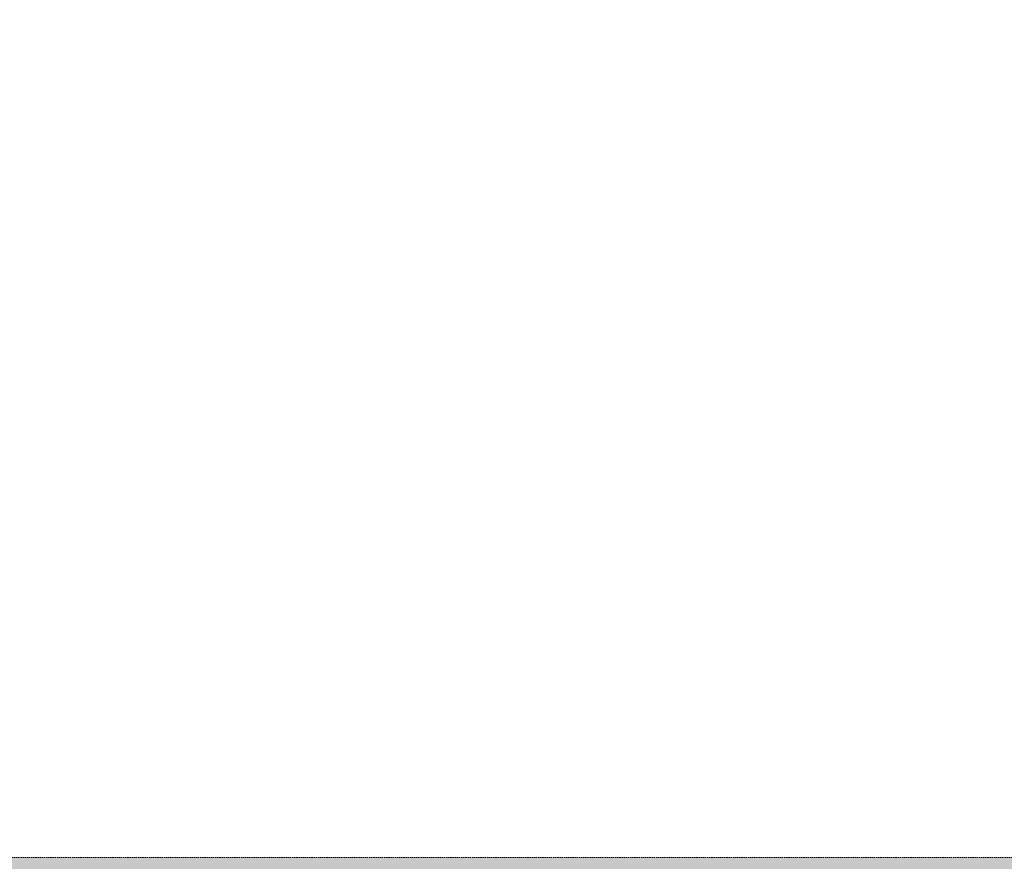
# Model space of a CAD drawing. Header units: millimetres. Extents: x 31882 to 271790, y -35693 to 24917.
# Tile 198 of 256: x 90790 to 92544, y 9861 to 11359. Entities that reach past the tile are written whole.
import ezdxf

# ---------------------------------------------------------------- set-up
doc = ezdxf.new("R2010")
doc.units = ezdxf.units.MM
doc.header["$MEASUREMENT"] = 0
doc.linetypes.add('( Dashed )', pattern=[0.75, 0.5, -0.25])
doc.layers.add('Grey', color=8, linetype='Continuous', lineweight=9)

# ---------------------------------------------------------------- blocks, each defined once
blk = doc.blocks.new('r4ttwt')
at = {"layer": 'Grey', "ltscale": 0.25}
h = blk.add_hatch(color=209, dxfattribs=at)
h.dxf.hatch_style = 1
edge = h.paths.add_edge_path()
edge.add_line((1719183.861, -78972.16), (1719183.861, -78956.16))
edge.add_line((1719183.861, -78956.16), (1718972.187, -78956.16))
edge.add_arc((1718972.187, -78948.16), 8, 180, 270, ccw=False)
edge.add_line((1718964.187, -78948.16), (1718964.187, -78798.588))
edge.add_arc((1718972.187, -78798.588), 8, 90, 180, ccw=False)
edge.add_line((1718972.187, -78790.588), (1719008.187, -78790.588))
edge.add_line((1719008.187, -78790.588), (1719008.187, -78774.588))
edge.add_line((1719008.187, -78774.588), (1718972.187, -78774.588))
edge.add_arc((1718972.187, -78798.588), 24, 90, 180)
edge.add_line((1718948.187, -78798.588), (1718948.187, -78948.16))
edge.add_arc((1718972.187, -78948.16), 24, 180, 270)
edge.add_line((1718972.187, -78972.16), (1719183.861, -78972.16))
at = {"layer": 'Grey', "color": 14, "linetype": '( Dashed )', "ltscale": 0.2}
blk.add_lwpolyline([(1719183.861, -78972.16), (1719183.861, -78956.16), (1718972.187, -78956.16, -0.414214), (1718964.187, -78948.16), (1718964.187, -78798.588, -0.414214), (1718972.187, -78790.588), (1719008.187, -78790.588), (1719008.187, -78774.588), (1718972.187, -78774.588, 0.414214), (1718948.187, -78798.588), (1718948.187, -78948.16, 0.414214), (1718972.187, -78972.16)], format="xyb", close=True, dxfattribs=at)

msp = doc.modelspace()

# ---------------------------------------------------------------- block references
at = {"xscale": 25.4, "yscale": 25.4, "zscale": 25.4}
msp.add_blockref('r4ttwt', (-43571294.9, 2015353.9), dxfattribs=at)

doc.saveas('drawing.dxf')
